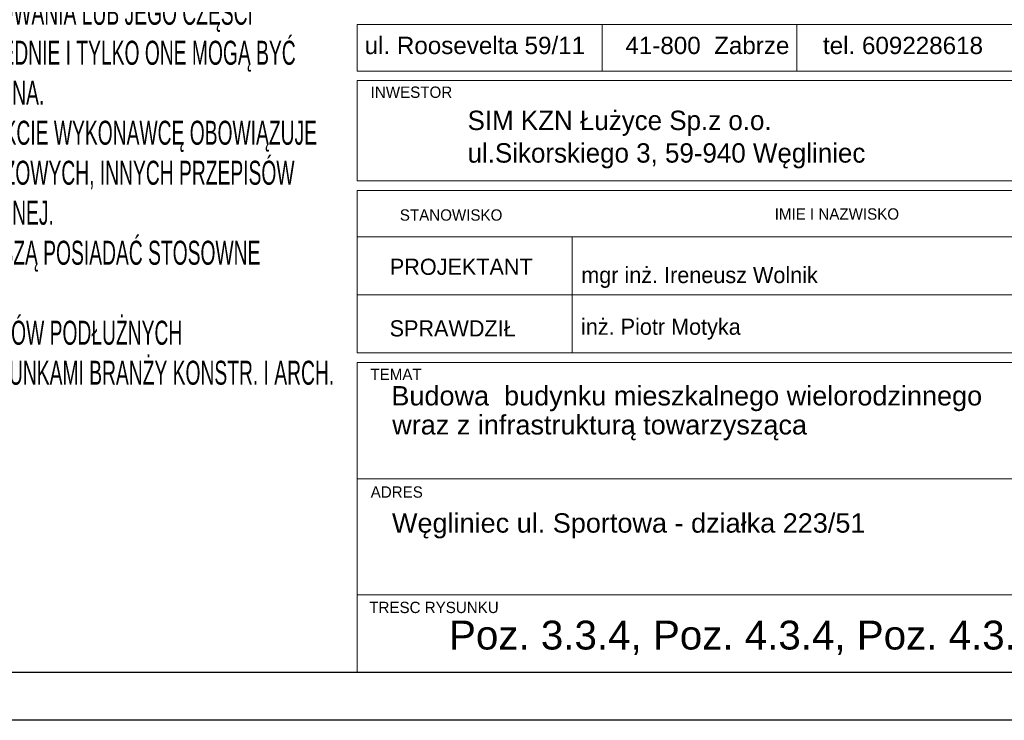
# Model space of a CAD drawing. Header units: millimetres. Extents: x -5773 to -2898, y -9833 to -1081.
# Tile 8 of 53: x -3299 to -3042, y -8840 to -8658. Entities that reach past the tile are written whole.
import ezdxf
from ezdxf.enums import TextEntityAlignment as Align

# ---------------------------------------------------------------- set-up
doc = ezdxf.new("R2010")
doc.units = ezdxf.units.MM
doc.header["$LTSCALE"] = 25
doc.layers.add('$TD_AUDIT_GENERATED_(3680)', color=7, linetype='Continuous', lineweight=18)
doc.layers.add('A-TABELKA', color=7, linetype='Continuous', lineweight=18)
for name, color, linetype in [('BA_ram', 2, 'Continuous'), ('BA_txs', 2, 'Continuous'), ('Warstwa 1', 7, 'Continuous')]:
    doc.layers.add(name, color=color, linetype=linetype)
doc.styles.add('BIKTS', font='bikromsw.shx', dxfattribs={"width": 0.85})
doc.styles.add('olo-2', font='arial.ttf')
doc.styles.add('olo1', font='ISI-ROMANS_PL.SHX', dxfattribs={"height": 18})
doc.styles.add('SN1', font='arial.ttf', dxfattribs={"height": 1})

msp = doc.modelspace()

# ---------------------------------------------------------------- linework, layer by layer
at = {"layer": '$TD_AUDIT_GENERATED_(3680)', "color": 7}
for p, q in [((-3146.92, -8659.01), (-3146.92, -8671.17)), ((-3096.23, -8659.01), (-3096.23, -8671.17)), ((-3210.76, -8673.61), (-2910.76, -8673.61)), ((-3210.76, -8673.61), (-3210.76, -8699.73)), ((-3210.76, -8699.73), (-2910.76, -8699.73)), ((-3210.76, -8702.25), (-3210.76, -8744.6)), ((-3210.76, -8702.25), (-2910.76, -8702.25)), ((-3210.76, -8714.35), (-2910.76, -8714.35)), ((-3210.76, -8714.35), (-2910.76, -8714.35)), ((-3154.76, -8714.35), (-3154.76, -8744.6)), ((-3210.76, -8729.48), (-2910.76, -8729.48)), ((-3210.69, -8729.48), (-2910.76, -8729.48)), ((-3154.76, -8729.48), (-2910.76, -8729.48)), ((-3210.76, -8744.6), (-2910.76, -8744.6)), ((-3210.76, -8744.6), (-2910.76, -8744.6)), ((-3210.76, -8747.13), (-2910.76, -8747.13)), ((-3210.76, -8747.13), (-3210.76, -8827.8)), ((-3210.76, -8777.38), (-3030.19, -8777.38)), ((-3210.76, -8807.63), (-2910.76, -8807.63)), ((-3210.76, -8827.8), (-2910.76, -8827.8))]:
    msp.add_line(p, q, dxfattribs=at)
msp.add_lwpolyline([(-3210.76, -8659.01), (-2910.76, -8659.01), (-2910.76, -8671.17), (-3210.76, -8671.17)], close=True, dxfattribs=at)
at = {"layer": 'BA_ram', "color": 1}
msp.add_lwpolyline([(-3948.26, -8840.3), (-3948.26, -8097.8), (-2898.26, -8097.8), (-2898.26, -8840.3)], close=True, dxfattribs=at)
at = {"layer": 'BA_ram'}
msp.add_lwpolyline([(-3898.26, -8827.8), (-3898.26, -8110.3), (-2910.76, -8110.3), (-2910.76, -8827.8)], close=True, dxfattribs=at)

# ---------------------------------------------------------------- texts
at = {"layer": '$TD_AUDIT_GENERATED_(3680)', "color": 7, "style": 'olo1'}
for s, height, p in [('INWESTOR', 2.946, (-3207.2, -8678.15)), ('STANOWISKO', 2.946, (-3199.61, -8710.14)), ('IMIE I NAZWISKO', 2.9457, (-3101.98, -8709.87)), ('PROJEKTANT', 4.208, (-3202.21, -8724.25)), ('SPRAWDZIŁ', 4.208, (-3202.27, -8740.3)), ('TEMAT', 2.946, (-3207.27, -8751.66)), ('ADRES', 2.946, (-3207.2, -8782.3)), ('TRESC RYSUNKU', 2.9457, (-3207.57, -8812.36))]:
    msp.add_text(s, height=height, dxfattribs=at).set_placement(p)
at = {"layer": 'A-TABELKA', "color": 7, "linetype": 'Continuous'}
for s, height, style, p in [('SIM KZN Łużyce Sp.z o.o.', 5.0497, 'olo1', (-3181.97, -8686.54)), ('ul.Sikorskiego 3, 59-940 Węgliniec', 5.0497, 'olo1', (-3181.97, -8695.02)), ('mgr inż. Ireneusz Wolnik', 4.2081, 'olo1', (-3152.36, -8726.4)), ('inż. Piotr Motyka', 4.2081, 'olo1', (-3152.42, -8739.87)), ('Budowa  budynku mieszkalnego wielorodzinnego', 5.0419, 'olo-2', (-3201.82, -8758.27)), ('wraz z infrastrukturą towarzysząca', 5.0419, 'olo-2', (-3201.59, -8765.84)), ('Węgliniec ul. Sportowa - działka 223/51', 5.0419, 'olo-2', (-3201.66, -8791.41))]:
    msp.add_text(s, height=height, dxfattribs=dict(at, style=style)).set_placement(p)
at = {"layer": 'A-TABELKA', "color": 7, "linetype": 'Continuous', "style": 'olo-2'}
msp.add_text('Poz. 3.3.4, Poz. 4.3.4, Poz. 4.3.5 Nadproża żelbetowe', height=7.5144, dxfattribs=at).set_placement((-3060.76, -8819.03), align=Align.MIDDLE)
at = {"layer": 'BA_txs', "insert": (-3447.96, -8548.67), "char_height": 6.25, "width": 228.7655, "attachment_point": 1, "style": 'BIKTS'}
msp.add_mtext('{\\W0.6;UWAGI:\\P-WYMIARY PODANO W CENTYMETRACH\\P-WSZYSTKIE RYSUNKI I OPISY STANOWIĄ CAŁOŚĆ PROJEKTU I NALEŻY JE ROZPATRYWAĆ ŁĄCZNIE\\P-WSZYSTKIE WYMIARY SPRAWDZAĆ I KORYGOWAĆ PODCZAS PROWADZENIA ROBÓT WYMAGANYCH PRZEZ WYBRANEGO PRODUCENTA\\P-POMIĘDZY MATERIAŁAMI O RÓŻNYCH WŁAŚCIWOŚCIACH NALEŻY STOSOWAĆ PRZEKŁADKI IZOLACYJNE\\P-WSZELKIE ZAUWAŻONE BŁĘDY W PROJEKCIE POWINNY BYĆ ZGŁOSZONE PROJEKTANTOM LUB KIEROWNICTWU BUDOWY\\P-KOLEJNE PRZEKAZYWANE WERSJE NINIEJSZEGO OPRACOWANIA LUB JEGO CZĘŚCI ZASTĘPUJĄ AUTOMATYCZNIE WSZYSTKIE WERSJE POPRZEDNIE I TYLKO ONE MOGĄ BYĆ TRAKTOWANE JAKO AKTUALNA DOKUMENTACJA BUDOWLANA.\\P-POZA ROZWIĄZANIAMI PRZYJĘTYMI W NINIEJSZYM PROJEKCIE WYKONAWCĘ OBOWIĄZUJE STOSOWANIE WSZYSTKICH NORM PAŃSTWOWYCH I BRANŻOWYCH, INNYCH PRZEPISÓW WYKONAWCZYCH ORAZ ZASAD WIEDZY I SZTUKI BUDOWLANEJ.\\P-WSZYSTKIE STOSOWANE MATERIAŁY I TECHNOLOGIE MUSZĄ POSIADAĆ STOSOWNE ATESTY I DOPUSZCZENIA DO STOSOWANIA W POLSCE.\\P\\C2;-W JEDNYM PRZEKROJU ŁĄCZYC NIE WIĘCEJ NIŻ 50% PRĘTÓW PODŁUŻNYCH\\P-NINIEJSZY RYSUNEK ROZPATRYWAĆ Z POZOSTAŁYMI RYSUNKAMI BRANŻY KONSTR. I ARCH.}', dxfattribs=at)
at = {"layer": 'Warstwa 1', "color": 160, "style": 'SN1'}
msp.add_text('ul. Roosevelta 59/11      41-800  Zabrze     tel. 609228618        tel. 603740970     biuro@abcentrum-dom.pl', height=4.50867, dxfattribs=at).set_placement((-3208.78, -8666.74))

doc.saveas('drawing.dxf')
